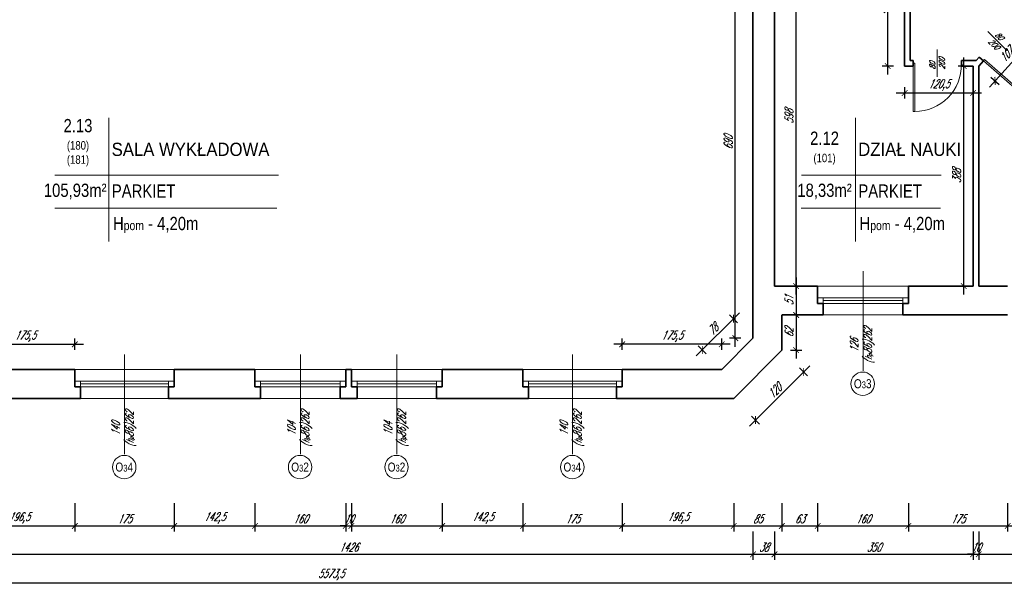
# Model space of a CAD drawing. Header units: millimetres. Extents: x 402 to 79005, y -7782 to 89952.
# Tile 91 of 256: x 24335 to 26071, y 20729 to 21731. Entities that reach past the tile are written whole.
import ezdxf

# ---------------------------------------------------------------- set-up
doc = ezdxf.new("R2010")
doc.units = ezdxf.units.MM
doc.header["$LTSCALE"] = 10
doc.layers.get('0').update_dxf_attribs({"lineweight": 0})
doc.layers.get('Defpoints').update_dxf_attribs({"color": 253})
for name, color, linetype, lineweight in [('01 parter - ściany', 253, 'Continuous', 35), ('03-01_okna', 253, 'Continuous', 15), ('03_drzwi', 253, 'Continuous', 15), ('04-1_widok', 253, 'Continuous', 5), ('05-01_wymiary', 253, 'Continuous', 5), ('05-03_opis', 253, 'Continuous', 5)]:
    doc.layers.add(name, color=color, linetype=linetype, lineweight=lineweight)
doc.styles.add('ariel', font='ARIAL.TTF', dxfattribs={"width": 0.8})
doc.styles.add('ariel_wym', font='simplex.shx', dxfattribs={"width": 0.65, "oblique": 25})
doc.dimstyles.new('ariel 50', dxfattribs={"dimtxt": 15, "dimasz": 10, "dimexe": 10, "dimexo": 0, "dimgap": 5, "dimtad": 1, "dimdec": 1, "dimrnd": 0.5, "dimtxsty": 'ariel_wym', "dimblk": 'ARCHTICK', "dimcen": 2.5, "dimdle": 15, "dimazin": 0, "dimtfac": 1, "dimtdec": 1, "dimtix": 1, "dimtmove": 0, "dimatfit": 3, "dimldrblk": 'DOT', "dimfxl": 0, "dimarcsym": 0})
doc.dimstyles.new('ariel 50 wnętrze', dxfattribs={"dimtxt": 15, "dimasz": 10, "dimexe": 10, "dimexo": 0, "dimgap": 5, "dimtad": 1, "dimdec": 1, "dimrnd": 0.5, "dimtxsty": 'ariel_wym', "dimblk": 'ARCHTICK', "dimcen": 2.5, "dimdle": 15, "dimazin": 0, "dimtfac": 1, "dimtdec": 1, "dimtix": 1, "dimtmove": 0, "dimatfit": 3, "dimldrblk": 'DOT', "dimfxl": 0, "dimarcsym": 0})

# ---------------------------------------------------------------- blocks, each defined once
blk = doc.blocks.new('_ArchTick')
at = {"color": 0, "linetype": 'ByBlock', "const_width": 0.15}
blk.add_lwpolyline([(-0.5, -0.5), (0.5, 0.5)], dxfattribs=at)
blk = doc.blocks.new('*D2574')
at = {"layer": '05-01_wymiary', "color": 0, "lineweight": -2}
for p, q in [((24236, 20878.6), (24236, 20828.6)), ((24432.5, 20878.6), (24432.5, 20828.6)), ((24221, 20838.6), (24447.5, 20838.6))]:
    blk.add_line(p, q, dxfattribs=at)
at = {"layer": 'Defpoints', "color": 0}
for p in [(24432.5, 21114.7), (24236, 21063.7), (24432.5, 20838.6)]:
    blk.add_point(p, dxfattribs=at)
at = {"layer": '05-01_wymiary', "color": 0, "lineweight": -2, "xscale": 10, "yscale": 10, "zscale": 10, "rotation": 180}
blk.add_blockref('_ArchTick', (24236, 20838.6), dxfattribs=at)
at = {"layer": '05-01_wymiary', "color": 0, "lineweight": -2, "xscale": 10, "yscale": 10, "zscale": 10}
blk.add_blockref('_ArchTick', (24432.5, 20838.6), dxfattribs=at)
at = {"layer": '05-01_wymiary', "color": 0, "insert": (24334.2, 20852.6), "char_height": 15, "attachment_point": 5, "style": 'ariel_wym'}
blk.add_mtext('196,5', dxfattribs=at)
blk = doc.blocks.new('_Dot')
at = {"color": 0, "linetype": 'ByBlock', "lineweight": -2}
blk.add_line((-0.5, 0), (-1, 0), dxfattribs=at)
at = {"color": 0, "linetype": 'ByBlock', "const_width": 0.5}
blk.add_lwpolyline([(-0.25, 0, 1), (0.25, 0, 1)], format="xyb", close=True, dxfattribs=at)
blk = doc.blocks.new('*D2575')
at = {"layer": '05-01_wymiary', "color": 0, "lineweight": -2}
for p, q in [((24432.5, 20878.6), (24432.5, 20828.6)), ((24607.5, 20878.6), (24607.5, 20828.6)), ((24417.5, 20838.6), (24622.5, 20838.6))]:
    blk.add_line(p, q, dxfattribs=at)
at = {"layer": 'Defpoints', "color": 0}
for p in [(24432.5, 21114.7), (24607.5, 21114.7), (24607.5, 20838.6)]:
    blk.add_point(p, dxfattribs=at)
at = {"layer": '05-01_wymiary', "color": 0, "lineweight": -2, "xscale": 10, "yscale": 10, "zscale": 10, "rotation": 180}
blk.add_blockref('_ArchTick', (24432.5, 20838.6), dxfattribs=at)
at = {"layer": '05-01_wymiary', "color": 0, "lineweight": -2, "xscale": 10, "yscale": 10, "zscale": 10}
blk.add_blockref('_ArchTick', (24607.5, 20838.6), dxfattribs=at)
at = {"layer": '05-01_wymiary', "color": 0, "insert": (24520, 20851.1), "char_height": 15, "attachment_point": 5, "style": 'ariel_wym'}
blk.add_mtext('175', dxfattribs=at)
blk = doc.blocks.new('*D2576')
at = {"layer": '05-01_wymiary', "color": 0, "lineweight": -2}
for p, q in [((24607.5, 20878.6), (24607.5, 20828.6)), ((24750, 20878.6), (24750, 20828.6)), ((24592.5, 20838.6), (24765, 20838.6))]:
    blk.add_line(p, q, dxfattribs=at)
at = {"layer": 'Defpoints', "color": 0}
for p in [(24607.5, 21114.7), (24750, 21114.7), (24750, 20838.6)]:
    blk.add_point(p, dxfattribs=at)
at = {"layer": '05-01_wymiary', "color": 0, "lineweight": -2, "xscale": 10, "yscale": 10, "zscale": 10, "rotation": 180}
blk.add_blockref('_ArchTick', (24607.5, 20838.6), dxfattribs=at)
at = {"layer": '05-01_wymiary', "color": 0, "lineweight": -2, "xscale": 10, "yscale": 10, "zscale": 10}
blk.add_blockref('_ArchTick', (24750, 20838.6), dxfattribs=at)
at = {"layer": '05-01_wymiary', "color": 0, "insert": (24678.7, 20852.6), "char_height": 15, "attachment_point": 5, "style": 'ariel_wym'}
blk.add_mtext('142,5', dxfattribs=at)
blk = doc.blocks.new('*D2577')
at = {"layer": '05-01_wymiary', "color": 0, "lineweight": -2}
for p, q in [((24750, 20878.6), (24750, 20828.6)), ((24910, 20878.6), (24910, 20828.6)), ((24735, 20838.6), (24925, 20838.6))]:
    blk.add_line(p, q, dxfattribs=at)
at = {"layer": 'Defpoints', "color": 0}
for p in [(24750, 21114.7), (24910, 21114.7), (24910, 20838.6)]:
    blk.add_point(p, dxfattribs=at)
at = {"layer": '05-01_wymiary', "color": 0, "lineweight": -2, "xscale": 10, "yscale": 10, "zscale": 10, "rotation": 180}
blk.add_blockref('_ArchTick', (24750, 20838.6), dxfattribs=at)
at = {"layer": '05-01_wymiary', "color": 0, "lineweight": -2, "xscale": 10, "yscale": 10, "zscale": 10}
blk.add_blockref('_ArchTick', (24910, 20838.6), dxfattribs=at)
at = {"layer": '05-01_wymiary', "color": 0, "insert": (24830, 20851.1), "char_height": 15, "attachment_point": 5, "style": 'ariel_wym'}
blk.add_mtext('160', dxfattribs=at)
blk = doc.blocks.new('*D2578')
at = {"layer": '05-01_wymiary', "color": 0, "lineweight": -2}
for p, q in [((24910, 20878.6), (24910, 20828.6)), ((24920, 20878.6), (24920, 20828.6)), ((24910, 20838.6), (24900, 20838.6)), ((24910, 20838.6), (24920, 20838.6)), ((24920, 20838.6), (24930, 20838.6))]:
    blk.add_line(p, q, dxfattribs=at)
at = {"layer": 'Defpoints', "color": 0}
for p in [(24910, 21114.7), (24920, 21114.7), (24920, 20838.6)]:
    blk.add_point(p, dxfattribs=at)
at = {"layer": '05-01_wymiary', "color": 0, "lineweight": -2, "xscale": 10, "yscale": 10, "zscale": 10}
blk.add_blockref('_ArchTick', (24910, 20838.6), dxfattribs=at)
at = {"layer": '05-01_wymiary', "color": 0, "lineweight": -2, "xscale": 10, "yscale": 10, "zscale": 10, "rotation": 180}
blk.add_blockref('_ArchTick', (24920, 20838.6), dxfattribs=at)
at = {"layer": '05-01_wymiary', "color": 0, "insert": (24915, 20851.1), "char_height": 15, "attachment_point": 5, "style": 'ariel_wym'}
blk.add_mtext('10', dxfattribs=at)
blk = doc.blocks.new('*D2579')
at = {"layer": '05-01_wymiary', "color": 0, "lineweight": -2}
for p, q in [((24920, 20878.6), (24920, 20828.6)), ((25080, 20878.6), (25080, 20828.6)), ((24905, 20838.6), (25095, 20838.6))]:
    blk.add_line(p, q, dxfattribs=at)
at = {"layer": 'Defpoints', "color": 0}
for p in [(24920, 21114.7), (25080, 21114.7), (25080, 20838.6)]:
    blk.add_point(p, dxfattribs=at)
at = {"layer": '05-01_wymiary', "color": 0, "lineweight": -2, "xscale": 10, "yscale": 10, "zscale": 10, "rotation": 180}
blk.add_blockref('_ArchTick', (24920, 20838.6), dxfattribs=at)
at = {"layer": '05-01_wymiary', "color": 0, "lineweight": -2, "xscale": 10, "yscale": 10, "zscale": 10}
blk.add_blockref('_ArchTick', (25080, 20838.6), dxfattribs=at)
at = {"layer": '05-01_wymiary', "color": 0, "insert": (25000, 20851.1), "char_height": 15, "attachment_point": 5, "style": 'ariel_wym'}
blk.add_mtext('160', dxfattribs=at)
blk = doc.blocks.new('*D2580')
at = {"layer": '05-01_wymiary', "color": 0, "lineweight": -2}
for p, q in [((25080, 20878.6), (25080, 20828.6)), ((25222.5, 20878.6), (25222.5, 20828.6)), ((25065, 20838.6), (25237.5, 20838.6))]:
    blk.add_line(p, q, dxfattribs=at)
at = {"layer": 'Defpoints', "color": 0}
for p in [(25080, 21114.7), (25222.5, 21114.7), (25222.5, 20838.6)]:
    blk.add_point(p, dxfattribs=at)
at = {"layer": '05-01_wymiary', "color": 0, "lineweight": -2, "xscale": 10, "yscale": 10, "zscale": 10, "rotation": 180}
blk.add_blockref('_ArchTick', (25080, 20838.6), dxfattribs=at)
at = {"layer": '05-01_wymiary', "color": 0, "lineweight": -2, "xscale": 10, "yscale": 10, "zscale": 10}
blk.add_blockref('_ArchTick', (25222.5, 20838.6), dxfattribs=at)
at = {"layer": '05-01_wymiary', "color": 0, "insert": (25151.2, 20852.6), "char_height": 15, "attachment_point": 5, "style": 'ariel_wym'}
blk.add_mtext('142,5', dxfattribs=at)
blk = doc.blocks.new('*D2581')
at = {"layer": '05-01_wymiary', "color": 0, "lineweight": -2}
for p, q in [((25222.5, 20878.6), (25222.5, 20828.6)), ((25397.5, 20878.6), (25397.5, 20828.6)), ((25207.5, 20838.6), (25412.5, 20838.6))]:
    blk.add_line(p, q, dxfattribs=at)
at = {"layer": 'Defpoints', "color": 0}
for p in [(25222.5, 21114.7), (25397.5, 21114.7), (25397.5, 20838.6)]:
    blk.add_point(p, dxfattribs=at)
at = {"layer": '05-01_wymiary', "color": 0, "lineweight": -2, "xscale": 10, "yscale": 10, "zscale": 10, "rotation": 180}
blk.add_blockref('_ArchTick', (25222.5, 20838.6), dxfattribs=at)
at = {"layer": '05-01_wymiary', "color": 0, "lineweight": -2, "xscale": 10, "yscale": 10, "zscale": 10}
blk.add_blockref('_ArchTick', (25397.5, 20838.6), dxfattribs=at)
at = {"layer": '05-01_wymiary', "color": 0, "insert": (25310, 20851.1), "char_height": 15, "attachment_point": 5, "style": 'ariel_wym'}
blk.add_mtext('175', dxfattribs=at)
blk = doc.blocks.new('*D2582')
at = {"layer": '05-01_wymiary', "color": 0, "lineweight": -2}
for p, q in [((25397.5, 20878.6), (25397.5, 20828.6)), ((25594, 20878.6), (25594, 20828.6)), ((25382.5, 20838.6), (25609, 20838.6))]:
    blk.add_line(p, q, dxfattribs=at)
at = {"layer": 'Defpoints', "color": 0}
for p in [(25397.5, 21114.7), (25594, 21063.7), (25594, 20838.6)]:
    blk.add_point(p, dxfattribs=at)
at = {"layer": '05-01_wymiary', "color": 0, "lineweight": -2, "xscale": 10, "yscale": 10, "zscale": 10, "rotation": 180}
blk.add_blockref('_ArchTick', (25397.5, 20838.6), dxfattribs=at)
at = {"layer": '05-01_wymiary', "color": 0, "lineweight": -2, "xscale": 10, "yscale": 10, "zscale": 10}
blk.add_blockref('_ArchTick', (25594, 20838.6), dxfattribs=at)
at = {"layer": '05-01_wymiary', "color": 0, "insert": (25495.7, 20852.6), "char_height": 15, "attachment_point": 5, "style": 'ariel_wym'}
blk.add_mtext('196,5', dxfattribs=at)
blk = doc.blocks.new('*D2583')
at = {"layer": '05-01_wymiary', "color": 0, "lineweight": -2}
for p, q in [((25594, 20878.6), (25594, 20828.6)), ((25679, 20878.6), (25679, 20828.6)), ((25579, 20838.6), (25694, 20838.6))]:
    blk.add_line(p, q, dxfattribs=at)
at = {"layer": 'Defpoints', "color": 0}
for p in [(25679, 21148.7), (25594, 21063.7), (25679, 20838.6)]:
    blk.add_point(p, dxfattribs=at)
at = {"layer": '05-01_wymiary', "color": 0, "lineweight": -2, "xscale": 10, "yscale": 10, "zscale": 10, "rotation": 180}
blk.add_blockref('_ArchTick', (25594, 20838.6), dxfattribs=at)
at = {"layer": '05-01_wymiary', "color": 0, "lineweight": -2, "xscale": 10, "yscale": 10, "zscale": 10}
blk.add_blockref('_ArchTick', (25679, 20838.6), dxfattribs=at)
at = {"layer": '05-01_wymiary', "color": 0, "insert": (25636.5, 20851.1), "char_height": 15, "attachment_point": 5, "style": 'ariel_wym'}
blk.add_mtext('85', dxfattribs=at)
blk = doc.blocks.new('*D2584')
at = {"layer": '05-01_wymiary', "color": 0, "lineweight": -2}
for p, q in [((25679, 20878.6), (25679, 20828.6)), ((25742, 20878.6), (25742, 20828.6)), ((25664, 20838.6), (25757, 20838.6))]:
    blk.add_line(p, q, dxfattribs=at)
at = {"layer": 'Defpoints', "color": 0}
for p in [(25742, 21261.7), (25679, 21148.7), (25742, 20838.6)]:
    blk.add_point(p, dxfattribs=at)
at = {"layer": '05-01_wymiary', "color": 0, "lineweight": -2, "xscale": 10, "yscale": 10, "zscale": 10, "rotation": 180}
blk.add_blockref('_ArchTick', (25679, 20838.6), dxfattribs=at)
at = {"layer": '05-01_wymiary', "color": 0, "lineweight": -2, "xscale": 10, "yscale": 10, "zscale": 10}
blk.add_blockref('_ArchTick', (25742, 20838.6), dxfattribs=at)
at = {"layer": '05-01_wymiary', "color": 0, "insert": (25710.5, 20851.1), "char_height": 15, "attachment_point": 5, "style": 'ariel_wym'}
blk.add_mtext('63', dxfattribs=at)
blk = doc.blocks.new('*D2585')
at = {"layer": '05-01_wymiary', "color": 0, "lineweight": -2}
for p, q in [((25742, 20878.6), (25742, 20828.6)), ((25902, 20878.6), (25902, 20828.6)), ((25727, 20838.6), (25917, 20838.6))]:
    blk.add_line(p, q, dxfattribs=at)
at = {"layer": 'Defpoints', "color": 0}
for p in [(25742, 21261.7), (25902, 21261.7), (25902, 20838.6)]:
    blk.add_point(p, dxfattribs=at)
at = {"layer": '05-01_wymiary', "color": 0, "lineweight": -2, "xscale": 10, "yscale": 10, "zscale": 10, "rotation": 180}
blk.add_blockref('_ArchTick', (25742, 20838.6), dxfattribs=at)
at = {"layer": '05-01_wymiary', "color": 0, "lineweight": -2, "xscale": 10, "yscale": 10, "zscale": 10}
blk.add_blockref('_ArchTick', (25902, 20838.6), dxfattribs=at)
at = {"layer": '05-01_wymiary', "color": 0, "insert": (25822, 20851.1), "char_height": 15, "attachment_point": 5, "style": 'ariel_wym'}
blk.add_mtext('160', dxfattribs=at)
blk = doc.blocks.new('*D2586')
at = {"layer": '05-01_wymiary', "color": 0, "lineweight": -2}
for p, q in [((25902, 20878.6), (25902, 20828.6)), ((26077, 20878.6), (26077, 20828.6)), ((25887, 20838.6), (26092, 20838.6))]:
    blk.add_line(p, q, dxfattribs=at)
at = {"layer": 'Defpoints', "color": 0}
for p in [(25902, 21261.7), (26077, 21261.7), (26077, 20838.6)]:
    blk.add_point(p, dxfattribs=at)
at = {"layer": '05-01_wymiary', "color": 0, "lineweight": -2, "xscale": 10, "yscale": 10, "zscale": 10, "rotation": 180}
blk.add_blockref('_ArchTick', (25902, 20838.6), dxfattribs=at)
at = {"layer": '05-01_wymiary', "color": 0, "lineweight": -2, "xscale": 10, "yscale": 10, "zscale": 10}
blk.add_blockref('_ArchTick', (26077, 20838.6), dxfattribs=at)
at = {"layer": '05-01_wymiary', "color": 0, "insert": (25989.5, 20851.1), "char_height": 15, "attachment_point": 5, "style": 'ariel_wym'}
blk.add_mtext('175', dxfattribs=at)
blk = doc.blocks.new('*D2587')
at = {"layer": '05-01_wymiary', "color": 0, "lineweight": -2}
for p, q in [((26077, 20878.6), (26077, 20828.6)), ((26237, 20878.6), (26237, 20828.6)), ((26062, 20838.6), (26252, 20838.6))]:
    blk.add_line(p, q, dxfattribs=at)
at = {"layer": 'Defpoints', "color": 0}
for p in [(26077, 21261.7), (26237, 21261.7), (26237, 20838.6)]:
    blk.add_point(p, dxfattribs=at)
at = {"layer": '05-01_wymiary', "color": 0, "lineweight": -2, "xscale": 10, "yscale": 10, "zscale": 10, "rotation": 180}
blk.add_blockref('_ArchTick', (26077, 20838.6), dxfattribs=at)
at = {"layer": '05-01_wymiary', "color": 0, "lineweight": -2, "xscale": 10, "yscale": 10, "zscale": 10}
blk.add_blockref('_ArchTick', (26237, 20838.6), dxfattribs=at)
at = {"layer": '05-01_wymiary', "color": 0, "insert": (26157, 20851.1), "char_height": 15, "attachment_point": 5, "style": 'ariel_wym'}
blk.add_mtext('160', dxfattribs=at)
blk = doc.blocks.new('*D2066')
at = {"layer": '05-01_wymiary', "color": 0, "lineweight": -2}
for p, q in [((24202, 20828.6), (24202, 20778.6)), ((25628, 20828.6), (25628, 20778.6)), ((24187, 20788.6), (25643, 20788.6))]:
    blk.add_line(p, q, dxfattribs=at)
at = {"layer": 'Defpoints', "color": 0}
for p in [(24202, 21169.8), (25628, 21169.8), (25628, 20788.6)]:
    blk.add_point(p, dxfattribs=at)
at = {"layer": '05-01_wymiary', "color": 0, "lineweight": -2, "xscale": 10, "yscale": 10, "zscale": 10, "rotation": 180}
blk.add_blockref('_ArchTick', (24202, 20788.6), dxfattribs=at)
at = {"layer": '05-01_wymiary', "color": 0, "lineweight": -2, "xscale": 10, "yscale": 10, "zscale": 10}
blk.add_blockref('_ArchTick', (25628, 20788.6), dxfattribs=at)
at = {"layer": '05-01_wymiary', "color": 0, "insert": (24915, 20801.1), "char_height": 15, "attachment_point": 5, "style": 'ariel_wym'}
blk.add_mtext('1426', dxfattribs=at)
blk = doc.blocks.new('*D2067')
at = {"layer": '05-01_wymiary', "color": 0, "lineweight": -2}
for p, q in [((25628, 20828.6), (25628, 20778.6)), ((25666, 20828.6), (25666, 20778.6)), ((25613, 20788.6), (25681, 20788.6))]:
    blk.add_line(p, q, dxfattribs=at)
at = {"layer": 'Defpoints', "color": 0}
for p in [(25666, 21261.7), (25628, 21169.8), (25666, 20788.6)]:
    blk.add_point(p, dxfattribs=at)
at = {"layer": '05-01_wymiary', "color": 0, "lineweight": -2, "xscale": 10, "yscale": 10, "zscale": 10, "rotation": 180}
blk.add_blockref('_ArchTick', (25628, 20788.6), dxfattribs=at)
at = {"layer": '05-01_wymiary', "color": 0, "lineweight": -2, "xscale": 10, "yscale": 10, "zscale": 10}
blk.add_blockref('_ArchTick', (25666, 20788.6), dxfattribs=at)
at = {"layer": '05-01_wymiary', "color": 0, "insert": (25647, 20801.1), "char_height": 15, "attachment_point": 5, "style": 'ariel_wym'}
blk.add_mtext('38', dxfattribs=at)
blk = doc.blocks.new('*D2068')
at = {"layer": '05-01_wymiary', "color": 0, "lineweight": -2}
for p, q in [((25666, 20828.6), (25666, 20778.6)), ((26016, 20828.6), (26016, 20778.6)), ((25651, 20788.6), (26031, 20788.6))]:
    blk.add_line(p, q, dxfattribs=at)
at = {"layer": 'Defpoints', "color": 0}
for p in [(25666, 21261.7), (26016, 21261.7), (26016, 20788.6)]:
    blk.add_point(p, dxfattribs=at)
at = {"layer": '05-01_wymiary', "color": 0, "lineweight": -2, "xscale": 10, "yscale": 10, "zscale": 10, "rotation": 180}
blk.add_blockref('_ArchTick', (25666, 20788.6), dxfattribs=at)
at = {"layer": '05-01_wymiary', "color": 0, "lineweight": -2, "xscale": 10, "yscale": 10, "zscale": 10}
blk.add_blockref('_ArchTick', (26016, 20788.6), dxfattribs=at)
at = {"layer": '05-01_wymiary', "color": 0, "insert": (25841, 20801.1), "char_height": 15, "attachment_point": 5, "style": 'ariel_wym'}
blk.add_mtext('350', dxfattribs=at)
blk = doc.blocks.new('*D2069')
at = {"layer": '05-01_wymiary', "color": 0, "lineweight": -2}
for p, q in [((26016, 20828.6), (26016, 20778.6)), ((26026, 20828.6), (26026, 20778.6)), ((26016, 20788.6), (26006, 20788.6)), ((26016, 20788.6), (26026, 20788.6)), ((26026, 20788.6), (26036, 20788.6))]:
    blk.add_line(p, q, dxfattribs=at)
at = {"layer": 'Defpoints', "color": 0}
for p in [(26016, 21261.7), (26026, 21261.7), (26026, 20788.6)]:
    blk.add_point(p, dxfattribs=at)
at = {"layer": '05-01_wymiary', "color": 0, "lineweight": -2, "xscale": 10, "yscale": 10, "zscale": 10}
blk.add_blockref('_ArchTick', (26016, 20788.6), dxfattribs=at)
at = {"layer": '05-01_wymiary', "color": 0, "lineweight": -2, "xscale": 10, "yscale": 10, "zscale": 10, "rotation": 180}
blk.add_blockref('_ArchTick', (26026, 20788.6), dxfattribs=at)
at = {"layer": '05-01_wymiary', "color": 0, "insert": (26021, 20801.1), "char_height": 15, "attachment_point": 5, "style": 'ariel_wym'}
blk.add_mtext('10', dxfattribs=at)
blk = doc.blocks.new('*D2070')
at = {"layer": '05-01_wymiary', "color": 0, "lineweight": -2}
for p, q in [((26026, 20828.6), (26026, 20778.6)), ((26308, 20828.6), (26308, 20778.6)), ((26011, 20788.6), (26323, 20788.6))]:
    blk.add_line(p, q, dxfattribs=at)
at = {"layer": 'Defpoints', "color": 0}
for p in [(26026, 21261.7), (26308, 21261.7), (26308, 20788.6)]:
    blk.add_point(p, dxfattribs=at)
at = {"layer": '05-01_wymiary', "color": 0, "lineweight": -2, "xscale": 10, "yscale": 10, "zscale": 10, "rotation": 180}
blk.add_blockref('_ArchTick', (26026, 20788.6), dxfattribs=at)
at = {"layer": '05-01_wymiary', "color": 0, "lineweight": -2, "xscale": 10, "yscale": 10, "zscale": 10}
blk.add_blockref('_ArchTick', (26308, 20788.6), dxfattribs=at)
at = {"layer": '05-01_wymiary', "color": 0, "insert": (26167, 20801.1), "char_height": 15, "attachment_point": 5, "style": 'ariel_wym'}
blk.add_mtext('282', dxfattribs=at)
blk = doc.blocks.new('*D2077')
at = {"layer": '05-01_wymiary', "color": 0, "lineweight": -2}
for p, q in [((22097.5, 20778.6), (22097.5, 20728.6)), ((27671, 20778.6), (27671, 20728.6)), ((22082.5, 20738.6), (27686, 20738.6))]:
    blk.add_line(p, q, dxfattribs=at)
at = {"layer": 'Defpoints', "color": 0}
for p in [(22097.5, 21282.8), (27671, 21282.8), (27671, 20738.6)]:
    blk.add_point(p, dxfattribs=at)
at = {"layer": '05-01_wymiary', "color": 0, "lineweight": -2, "xscale": 10, "yscale": 10, "zscale": 10, "rotation": 180}
blk.add_blockref('_ArchTick', (22097.5, 20738.6), dxfattribs=at)
at = {"layer": '05-01_wymiary', "color": 0, "lineweight": -2, "xscale": 10, "yscale": 10, "zscale": 10}
blk.add_blockref('_ArchTick', (27671, 20738.6), dxfattribs=at)
at = {"layer": '05-01_wymiary', "color": 0, "insert": (24884.2, 20752.6), "char_height": 15, "attachment_point": 5, "style": 'ariel_wym'}
blk.add_mtext('5573,5', dxfattribs=at)
blk = doc.blocks.new('*D2500')
at = {"layer": '05-01_wymiary', "color": 0, "lineweight": -2}
for p, q in [((25999.5, 21246.7), (25999.5, 21664.7)), ((26009.5, 21649.7), (25989.5, 21649.7)), ((26009.5, 21261.7), (25989.5, 21261.7))]:
    blk.add_line(p, q, dxfattribs=at)
at = {"layer": 'Defpoints', "color": 0}
for p in [(25999.5, 21649.7), (26016, 21649.7), (26016, 21261.7)]:
    blk.add_point(p, dxfattribs=at)
at = {"layer": '05-01_wymiary', "color": 0, "lineweight": -2, "xscale": 10, "yscale": 10, "zscale": 10}
for p, rotation in [((25999.5, 21649.7), 90), ((25999.5, 21261.7), 270)]:
    blk.add_blockref('_ArchTick', p, dxfattribs=dict(at, rotation=rotation))
at = {"layer": '05-01_wymiary', "color": 0, "insert": (25987, 21455.7), "char_height": 15, "attachment_point": 5, "rotation": 90, "style": 'ariel_wym'}
blk.add_mtext('388', dxfattribs=at)
blk = doc.blocks.new('*D2501')
at = {"layer": '05-01_wymiary', "color": 0, "lineweight": -2}
for p, q in [((25880.4, 21602.2), (26031, 21602.2)), ((25895.4, 21612.2), (25895.4, 21592.2)), ((26016, 21612.2), (26016, 21592.2))]:
    blk.add_line(p, q, dxfattribs=at)
at = {"layer": 'Defpoints', "color": 0}
for p in [(25895.4, 21649.7), (26016, 21649.7), (26016, 21602.2)]:
    blk.add_point(p, dxfattribs=at)
at = {"layer": '05-01_wymiary', "color": 0, "lineweight": -2, "xscale": 10, "yscale": 10, "zscale": 10, "rotation": 180}
blk.add_blockref('_ArchTick', (25895.4, 21602.2), dxfattribs=at)
at = {"layer": '05-01_wymiary', "color": 0, "lineweight": -2, "xscale": 10, "yscale": 10, "zscale": 10}
blk.add_blockref('_ArchTick', (26016, 21602.2), dxfattribs=at)
at = {"layer": '05-01_wymiary', "color": 0, "insert": (25955.7, 21616.1), "char_height": 15, "attachment_point": 5, "style": 'ariel_wym'}
blk.add_mtext('120,5', dxfattribs=at)
blk = doc.blocks.new('*D2502')
at = {"layer": '05-01_wymiary', "color": 0, "lineweight": -2}
for p, q in [((25865.5, 21634.7), (25865.5, 21874.7)), ((25875.5, 21859.7), (25855.5, 21859.7)), ((25875.5, 21649.7), (25855.5, 21649.7))]:
    blk.add_line(p, q, dxfattribs=at)
at = {"layer": 'Defpoints', "color": 0}
for p in [(25865.5, 21859.7), (25895.4, 21859.7), (25895.4, 21649.7)]:
    blk.add_point(p, dxfattribs=at)
at = {"layer": '05-01_wymiary', "color": 0, "lineweight": -2, "xscale": 10, "yscale": 10, "zscale": 10}
for p, rotation in [((25865.5, 21859.7), 90), ((25865.5, 21649.7), 270)]:
    blk.add_blockref('_ArchTick', p, dxfattribs=dict(at, rotation=rotation))
at = {"layer": '05-01_wymiary', "color": 0, "insert": (25853, 21754.7), "char_height": 15, "attachment_point": 5, "rotation": 90, "style": 'ariel_wym'}
blk.add_mtext('210', dxfattribs=at)
blk = doc.blocks.new('*D2503')
at = {"layer": '05-01_wymiary', "color": 0, "lineweight": -2}
for p, q in [((26044.8, 21612.5), (26136.9, 21714.4)), ((26119.4, 21710), (26134.2, 21696.6)), ((26047.4, 21630.3), (26062.2, 21616.9))]:
    blk.add_line(p, q, dxfattribs=at)
at = {"layer": 'Defpoints', "color": 0}
for p in [(26098, 21729.4), (26126.8, 21703.3), (26026, 21649.7)]:
    blk.add_point(p, dxfattribs=at)
at = {"layer": '05-01_wymiary', "color": 0, "lineweight": -2, "xscale": 10, "yscale": 10, "zscale": 10}
for p, rotation in [((26126.8, 21703.3), 47.89223352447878), ((26054.8, 21623.6), 227.8922335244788)]:
    blk.add_blockref('_ArchTick', p, dxfattribs=dict(at, rotation=rotation))
at = {"layer": '05-01_wymiary', "color": 0, "insert": (26080.5, 21672.8), "char_height": 15, "attachment_point": 5, "rotation": 47.8922, "style": 'ariel_wym'}
blk.add_mtext('107,5', dxfattribs=at)
blk = doc.blocks.new('*D2510')
at = {"layer": '05-01_wymiary', "color": 0, "lineweight": -2}
for p, q in [((25704, 21246.7), (25704, 21874.7)), ((25694, 21859.7), (25714, 21859.7)), ((25694, 21261.7), (25714, 21261.7))]:
    blk.add_line(p, q, dxfattribs=at)
at = {"layer": 'Defpoints', "color": 0}
for p in [(25666, 21859.7), (25704, 21859.7), (25666, 21261.7)]:
    blk.add_point(p, dxfattribs=at)
at = {"layer": '05-01_wymiary', "color": 0, "lineweight": -2, "xscale": 10, "yscale": 10, "zscale": 10}
for p, rotation in [((25704, 21859.7), 90), ((25704, 21261.7), 270)]:
    blk.add_blockref('_ArchTick', p, dxfattribs=dict(at, rotation=rotation))
at = {"layer": '05-01_wymiary', "color": 0, "insert": (25691.5, 21560.7), "char_height": 15, "attachment_point": 5, "rotation": 90, "style": 'ariel_wym'}
blk.add_mtext('598', dxfattribs=at)
blk = doc.blocks.new('*D2511')
at = {"layer": '05-01_wymiary', "color": 0, "lineweight": -2}
for p, q in [((25596.8, 21154.8), (25596.8, 21874.7)), ((25606.8, 21859.7), (25586.8, 21859.7)), ((25606.8, 21169.8), (25586.8, 21169.8))]:
    blk.add_line(p, q, dxfattribs=at)
at = {"layer": 'Defpoints', "color": 0}
for p in [(25596.8, 21859.7), (25628, 21859.7), (25628, 21169.8)]:
    blk.add_point(p, dxfattribs=at)
at = {"layer": '05-01_wymiary', "color": 0, "lineweight": -2, "xscale": 10, "yscale": 10, "zscale": 10}
for p, rotation in [((25596.8, 21859.7), 90), ((25596.8, 21169.8), 270)]:
    blk.add_blockref('_ArchTick', p, dxfattribs=dict(at, rotation=rotation))
at = {"layer": '05-01_wymiary', "color": 0, "insert": (25584.3, 21514.8), "char_height": 15, "attachment_point": 5, "rotation": 90, "style": 'ariel_wym'}
blk.add_mtext('690', dxfattribs=at)
blk = doc.blocks.new('*D2512')
at = {"layer": '05-01_wymiary', "color": 0, "lineweight": -2}
for p, q in [((25528, 21138.4), (25604.3, 21214.7)), ((25600.8, 21197), (25586.6, 21211.2)), ((25545.6, 21141.9), (25531.5, 21156.1))]:
    blk.add_line(p, q, dxfattribs=at)
at = {"layer": 'Defpoints', "color": 0}
for p in [(25593.7, 21204.1), (25628, 21169.8), (25572.9, 21114.7)]:
    blk.add_point(p, dxfattribs=at)
at = {"layer": '05-01_wymiary', "color": 0, "lineweight": -2, "xscale": 10, "yscale": 10, "zscale": 10}
for p, rotation in [((25593.7, 21204.1), 45.00000000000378), ((25538.6, 21149), 225.0000000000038)]:
    blk.add_blockref('_ArchTick', p, dxfattribs=dict(at, rotation=rotation))
at = {"layer": '05-01_wymiary', "color": 0, "insert": (25557.3, 21185.4), "char_height": 15, "attachment_point": 5, "rotation": 45, "style": 'ariel_wym'}
blk.add_mtext('78', dxfattribs=at)
blk = doc.blocks.new('*D2513')
at = {"layer": '05-01_wymiary', "color": 0, "lineweight": -2}
for p, q in [((25397.5, 21149), (25397.5, 21169)), ((25572.9, 21149), (25572.9, 21169)), ((25587.9, 21159), (25382.5, 21159))]:
    blk.add_line(p, q, dxfattribs=at)
at = {"layer": 'Defpoints', "color": 0}
for p in [(25397.5, 21159), (25397.5, 21114.7), (25572.9, 21114.7)]:
    blk.add_point(p, dxfattribs=at)
at = {"layer": '05-01_wymiary', "color": 0, "lineweight": -2, "xscale": 10, "yscale": 10, "zscale": 10, "rotation": 180}
blk.add_blockref('_ArchTick', (25397.5, 21159), dxfattribs=at)
at = {"layer": '05-01_wymiary', "color": 0, "lineweight": -2, "xscale": 10, "yscale": 10, "zscale": 10}
blk.add_blockref('_ArchTick', (25572.9, 21159), dxfattribs=at)
at = {"layer": '05-01_wymiary', "color": 0, "insert": (25485.2, 21172.9), "char_height": 15, "attachment_point": 5, "style": 'ariel_wym'}
blk.add_mtext('175,5', dxfattribs=at)
blk = doc.blocks.new('*D2515')
at = {"layer": '05-01_wymiary', "color": 0, "lineweight": -2}
for p, q in [((24257.1, 21149), (24257.1, 21169)), ((24432.5, 21149), (24432.5, 21169)), ((24242.1, 21159), (24447.5, 21159))]:
    blk.add_line(p, q, dxfattribs=at)
at = {"layer": 'Defpoints', "color": 0}
for p in [(24432.5, 21159), (24257.1, 21114.7), (24432.5, 21114.7)]:
    blk.add_point(p, dxfattribs=at)
at = {"layer": '05-01_wymiary', "color": 0, "lineweight": -2, "xscale": 10, "yscale": 10, "zscale": 10, "rotation": 180}
blk.add_blockref('_ArchTick', (24257.1, 21159), dxfattribs=at)
at = {"layer": '05-01_wymiary', "color": 0, "lineweight": -2, "xscale": 10, "yscale": 10, "zscale": 10}
blk.add_blockref('_ArchTick', (24432.5, 21159), dxfattribs=at)
at = {"layer": '05-01_wymiary', "color": 0, "insert": (24344.8, 21172.9), "char_height": 15, "attachment_point": 5, "style": 'ariel_wym'}
blk.add_mtext('175,5', dxfattribs=at)
blk = doc.blocks.new('*D2517')
at = {"layer": '05-01_wymiary', "color": 0, "lineweight": -2}
for p, q in [((25728, 21120.9), (25621.8, 21014.7)), ((25710.3, 21117.4), (25724.4, 21103.2)), ((25625.3, 21032.4), (25639.4, 21018.2))]:
    blk.add_line(p, q, dxfattribs=at)
at = {"layer": 'Defpoints', "color": 0}
for p in [(25679, 21148.7), (25594, 21063.7), (25632.4, 21025.3)]:
    blk.add_point(p, dxfattribs=at)
at = {"layer": '05-01_wymiary', "color": 0, "lineweight": -2, "xscale": 10, "yscale": 10, "zscale": 10}
for p, rotation in [((25717.4, 21110.3), 45), ((25632.4, 21025.3), 225)]:
    blk.add_blockref('_ArchTick', p, dxfattribs=dict(at, rotation=rotation))
at = {"layer": '05-01_wymiary', "color": 0, "insert": (25666, 21076.7), "char_height": 15, "attachment_point": 5, "rotation": 45, "style": 'ariel_wym'}
blk.add_mtext('120', dxfattribs=at)
blk = doc.blocks.new('*D2518')
at = {"layer": '05-01_wymiary', "color": 0, "lineweight": -2}
for p, q in [((25704, 21276.7), (25704, 21195.7)), ((25694, 21261.7), (25714, 21261.7)), ((25694, 21210.7), (25714, 21210.7))]:
    blk.add_line(p, q, dxfattribs=at)
at = {"layer": 'Defpoints', "color": 0}
for p in [(25666, 21261.7), (25679, 21210.7), (25704, 21210.7)]:
    blk.add_point(p, dxfattribs=at)
at = {"layer": '05-01_wymiary', "color": 0, "lineweight": -2, "xscale": 10, "yscale": 10, "zscale": 10}
for p, rotation in [((25704, 21261.7), 90), ((25704, 21210.7), 270)]:
    blk.add_blockref('_ArchTick', p, dxfattribs=dict(at, rotation=rotation))
at = {"layer": '05-01_wymiary', "color": 0, "insert": (25691.5, 21236.2), "char_height": 15, "attachment_point": 5, "rotation": 90, "style": 'ariel_wym'}
blk.add_mtext('51', dxfattribs=at)
blk = doc.blocks.new('*D2519')
at = {"layer": '05-01_wymiary', "color": 0, "lineweight": -2}
for p, q in [((25704, 21225.7), (25704, 21133.7)), ((25694, 21210.7), (25714, 21210.7)), ((25694, 21148.7), (25714, 21148.7))]:
    blk.add_line(p, q, dxfattribs=at)
at = {"layer": 'Defpoints', "color": 0}
for p in [(25679, 21210.7), (25679, 21148.7), (25704, 21148.7)]:
    blk.add_point(p, dxfattribs=at)
at = {"layer": '05-01_wymiary', "color": 0, "lineweight": -2, "xscale": 10, "yscale": 10, "zscale": 10}
for p, rotation in [((25704, 21210.7), 90), ((25704, 21148.7), 270)]:
    blk.add_blockref('_ArchTick', p, dxfattribs=dict(at, rotation=rotation))
at = {"layer": '05-01_wymiary', "color": 0, "insert": (25691.5, 21179.7), "char_height": 15, "attachment_point": 5, "rotation": 90, "style": 'ariel_wym'}
blk.add_mtext('62', dxfattribs=at)

msp = doc.modelspace()

# ---------------------------------------------------------------- linework, layer by layer
at = {"layer": '01 parter - ściany'}
for p, q in [((25628, 21169.81), (25628, 21859.69)), ((25665.99, 21261.69), (25665.99, 21859.69)), ((25895.37, 21649.69), (25895.37, 21859.69)), ((25905.37, 21659.69), (25905.37, 21859.69)), ((26021.56, 21659.69), (26026.83, 21665.53)), ((26034.25, 21658.82), (26026.83, 21665.53)), ((25895.37, 21649.69), (25910.37, 21649.69)), ((25905.37, 21659.69), (25910.37, 21659.69)), ((25910.37, 21659.69), (25910.37, 21649.69)), ((25995.37, 21659.69), (26021.56, 21659.69)), ((25995.37, 21659.69), (25995.37, 21649.69)), ((25995.37, 21649.69), (26016, 21649.69)), ((26016, 21261.69), (26016, 21649.69)), ((26026, 21649.69), (26034.25, 21658.82)), ((26026, 21261.69), (26026, 21649.69)), ((25741.99, 21261.69), (25665.99, 21261.69)), ((25741.99, 21261.69), (25741.99, 21231.19)), ((25901.99, 21261.69), (26016, 21261.69)), ((25901.99, 21261.69), (25901.99, 21231.19)), ((26026, 21261.69), (26076.99, 21261.69)), ((25741.99, 21231.19), (25751.99, 21231.19)), ((25751.99, 21231.19), (25751.99, 21210.69)), ((25901.99, 21231.19), (25891.99, 21231.19)), ((25891.99, 21231.19), (25891.99, 21210.69)), ((25679, 21148.69), (25679, 21210.69)), ((25741.99, 21210.69), (25679.62, 21210.69)), ((25751.99, 21210.69), (25741.99, 21210.69)), ((25891.99, 21210.69), (25901.99, 21210.69)), ((25901.99, 21210.69), (26076.99, 21210.69)), ((25572.87, 21114.69), (25628, 21169.81)), ((25594, 21063.69), (25679, 21148.69)), ((24432.5, 21114.69), (24257.12, 21114.69)), ((24432.5, 21084.19), (24432.5, 21114.69)), ((24607.5, 21084.19), (24607.5, 21114.69)), ((24607.5, 21114.69), (24750, 21114.69)), ((24750, 21114.69), (24750, 21084.19)), ((24910, 21114.69), (24910, 21084.19)), ((24910, 21114.69), (24920, 21114.69)), ((24920, 21114.69), (24920, 21084.19)), ((25080, 21114.69), (25080, 21084.19)), ((25080, 21114.69), (25222.5, 21114.69)), ((25222.5, 21084.19), (25222.5, 21114.69)), ((25572.87, 21114.69), (25397.5, 21114.69)), ((25397.5, 21084.19), (25397.5, 21114.69)), ((24442.5, 21084.19), (24432.5, 21084.19)), ((24442.5, 21063.69), (24442.5, 21084.19)), ((24597.5, 21063.69), (24597.5, 21084.19)), ((24597.5, 21084.19), (24607.5, 21084.19)), ((24750, 21084.19), (24760, 21084.19)), ((24760, 21084.19), (24760, 21063.69)), ((24910, 21084.19), (24900, 21084.19)), ((24900, 21084.19), (24900, 21063.69)), ((24920, 21084.19), (24930, 21084.19)), ((24930, 21084.19), (24930, 21063.69)), ((25080, 21084.19), (25070, 21084.19)), ((25070, 21084.19), (25070, 21063.69)), ((25232.5, 21084.19), (25222.5, 21084.19)), ((25232.5, 21063.69), (25232.5, 21084.19)), ((25387.5, 21063.69), (25387.5, 21084.19)), ((25387.5, 21084.19), (25397.5, 21084.19)), ((24442.5, 21063.69), (24236, 21063.69)), ((24597.5, 21063.69), (24760, 21063.69)), ((24900, 21063.69), (24930, 21063.69)), ((25070, 21063.69), (25232.5, 21063.69)), ((25594, 21063.69), (25387.5, 21063.69))]:
    msp.add_line(p, q, dxfattribs=at)
at = {"layer": '03-01_okna', "linetype": 'Continuous', "lineweight": 0}
for p, q in [((25741.99, 21241.19), (25901.99, 21241.19)), ((25741.99, 21231.19), (25901.99, 21231.19)), ((25751.99, 21241.19), (25751.99, 21231.19)), ((25751.99, 21236.19), (25891.99, 21236.19)), ((25891.99, 21241.19), (25891.99, 21231.19)), ((25741.99, 21210.69), (25901.99, 21210.69)), ((24432.5, 21094.19), (24607.5, 21094.19)), ((24442.5, 21084.19), (24442.5, 21094.19)), ((24597.5, 21084.19), (24597.5, 21094.19)), ((24910, 21094.19), (24750, 21094.19)), ((24760, 21094.19), (24760, 21084.19)), ((24900, 21094.19), (24900, 21084.19)), ((25080, 21094.19), (24920, 21094.19)), ((24930, 21094.19), (24930, 21084.19)), ((25070, 21094.19), (25070, 21084.19)), ((25397.5, 21094.19), (25222.5, 21094.19)), ((25232.5, 21084.19), (25232.5, 21094.19)), ((25387.5, 21084.19), (25387.5, 21094.19)), ((24432.5, 21084.19), (24442.5, 21084.19)), ((24442.5, 21089.19), (24597.5, 21089.19)), ((24442.5, 21084.19), (24597.5, 21084.19)), ((24910, 21084.19), (24750, 21084.19)), ((24900, 21089.19), (24760, 21089.19)), ((25080, 21084.19), (24920, 21084.19)), ((25070, 21089.19), (24930, 21089.19)), ((25387.5, 21089.19), (25232.5, 21089.19)), ((25387.5, 21084.19), (25232.5, 21084.19)), ((25397.5, 21084.19), (25387.5, 21084.19)), ((24442.5, 21063.69), (24597.5, 21063.69)), ((24900, 21063.69), (24760, 21063.69)), ((25070, 21063.69), (24930, 21063.69)), ((25232.5, 21063.69), (25387.5, 21063.69))]:
    msp.add_line(p, q, dxfattribs=at)
at = {"layer": '03_drzwi'}
for p, q in [((26041.9, 21710.84), (26076.18, 21676.56)), ((25952.87, 21630.45), (25952.87, 21678.93)), ((25910.37, 21654.69), (25910.37, 21569.69)), ((25913.37, 21654.69), (25910.37, 21654.69)), ((25913.37, 21654.69), (25913.33, 21569.69)), ((26034.25, 21658.82), (26036.22, 21661.08)), ((26034.25, 21658.82), (26098.38, 21603.04)), ((26036.22, 21661.08), (26100.33, 21605.27)), ((25913.37, 21569.69), (25910.37, 21569.69))]:
    msp.add_line(p, q, dxfattribs=at)
msp.add_arc((25913.7, 21651.38), 81.69, 269.77145, 1.18609, dxfattribs=at)
at = {"layer": '04-1_widok'}
for p, q in [((25901.99, 21261.69), (25741.99, 21261.69)), ((24432.5, 21114.69), (24607.5, 21114.69)), ((24750, 21114.69), (24910, 21114.69)), ((24920, 21114.69), (25080, 21114.69)), ((25222.5, 21114.69), (25397.5, 21114.69))]:
    msp.add_line(p, q, dxfattribs=at)
at = {"layer": '05-03_opis'}
for p, q in [((24492.43, 21558.49), (24492.43, 21340.09)), ((25808.62, 21558.49), (25808.62, 21340.09)), ((24397.17, 21457.36), (24791.67, 21457.36)), ((25713.36, 21457.36), (25959.75, 21457.36)), ((24396.93, 21399), (24788.63, 21399)), ((25713.11, 21399), (25958.56, 21399))]:
    msp.add_line(p, q, dxfattribs=at)
at = {"layer": '05-03_opis', "lineweight": 0}
for p, q in [((25821.99, 21288.07), (25821.99, 21112.06)), ((24520, 21141.07), (24520, 20965.06)), ((24830, 21141.07), (24830, 20965.06)), ((25000, 21141.07), (25000, 20965.06)), ((25310, 21141.07), (25310, 20965.06))]:
    msp.add_line(p, q, dxfattribs=at)
for centre in [(25821.49, 21089.37), (24519.5, 20942.37), (24829.5, 20942.37), (24999.5, 20942.37), (25309.5, 20942.37)]:
    msp.add_circle(centre, 20.69, dxfattribs=at)

# ---------------------------------------------------------------- texts
at = {"layer": '03_drzwi', "char_height": 10, "width": 46.1752, "attachment_point": 1, "style": 'ariel_wym'}
for insert, rotation in [((26060.7, 21710.95), 315.56644), ((25939.5, 21643.66), 90.56644)]:
    msp.add_mtext('80\\P200', dxfattribs=dict(at, insert=insert, rotation=rotation))
at = {"layer": '05-03_opis', "char_height": 23.4234, "style": 'ariel'}
for s, insert, width, attachment_point in [('{\\fArial|b0|i0|c238|p34;2.13\\P\\H0.6404x;(180)\\P(181)}', (24437.97, 21514.57), 108.9126, 5), ('{\\fArial|b0|i0|c238|p34;2.12\\P\\H0.6404x;(101)}', (25754.16, 21504.86), 108.9126, 5), ('\\W0.9;{\\fArial|b0|i0|c238|p34;SALA WYKŁADOWA}', (24497.32, 21502.67), 356.6375, 4), ('\\W0.9;{\\fArial|b0|i0|c238|p34;DZIAŁ NAUKI}', (25813.51, 21502.67), 356.6375, 4), ('{\\fArial|b0|i0|c238|p34;105,93m²}', (24433.03, 21428.46), 108.9126, 5), ('{\\fArial|b0|i0|c238|p34;PARKIET}', (24497.62, 21429.29), 322.789, 4), ('{\\fArial|b0|i0|c238|p34;18,33m²}', (25754.16, 21428.46), 108.9126, 5), ('{\\fArial|b0|i0|c238|p34;PARKIET}', (25813.81, 21429.29), 322.789, 4), ('{\\fArial|b0|i0|c238|p34; H\\H0.7x;pom\\H1.429x; - 4,20m}', (24492.43, 21369.55), 322.789, 4), ('{\\fArial|b0|i0|c238|p34; H\\H0.7x;pom\\H1.429x; - 4,20m}', (25808.62, 21369.55), 322.789, 4)]:
    msp.add_mtext(s, dxfattribs=dict(at, insert=insert, width=width, attachment_point=attachment_point))
at = {"layer": '05-03_opis', "lineweight": 0, "char_height": 14.4, "width": 62.6613, "attachment_point": 5, "rotation": 90, "style": 'ariel_wym'}
for s, insert in [('126\\P({\\H0.8333x;h\\H0.6x;p}86)262', (25820.92, 21156.94)), ('140\\P({\\H0.8333x;h\\H0.6x;p}86)262', (24518.93, 21009.94)), ('104\\P({\\H0.8333x;h\\H0.6x;p}86)262', (24828.93, 21009.94)), ('104\\P({\\H0.8333x;h\\H0.6x;p}86)262', (24998.93, 21009.94)), ('140\\P({\\H0.8333x;h\\H0.6x;p}86)262', (25308.93, 21009.94))]:
    msp.add_mtext(s, dxfattribs=dict(at, insert=insert))
at = {"layer": '05-03_opis', "lineweight": 0, "char_height": 15.84, "width": 75.1935, "attachment_point": 5, "style": 'ariel'}
for s, insert in [('O{\\H0.7576x;3}3', (25821.49, 21089.37)), ('O{\\H0.7576x;3}4', (24519.5, 20942.37)), ('O{\\H0.7576x;3}2', (24829.5, 20942.37)), ('O{\\H0.7576x;3}2', (24999.5, 20942.37)), ('O{\\H0.7576x;3}4', (25309.5, 20942.37))]:
    msp.add_mtext(s, dxfattribs=dict(at, insert=insert))

# ---------------------------------------------------------------- dimensions: what is measured, and where the dimension line sits
at = {"layer": '05-01_wymiary'}
for base, p1, p2, picture, middle in [((25596.83, 21859.69), (25628, 21169.81), (25628, 21859.69), '*D2511', (25584.33, 21514.75)), ((25703.99, 21859.69), (25665.99, 21261.69), (25665.99, 21859.69), '*D2510', (25691.49, 21560.69)), ((25865.45, 21859.69), (25895.37, 21649.69), (25895.37, 21859.69), '*D2502', (25852.95, 21754.69)), ((25999.53, 21649.69), (26016, 21261.69), (26016, 21649.69), '*D2500', (25987.03, 21455.69))]:
    dim = msp.add_linear_dim(base=base, p1=p1, p2=p2, angle=90, dimstyle='ariel 50 wnętrze', dxfattribs=at)
    dim.commit()
    dim.dimension.update_dxf_attribs({"geometry": picture, "text_midpoint": middle})
for p1, p2, distance, picture, middle in [((26026, 21649.69), (26098, 21729.35), -38.87, '*D2503', (26080.5, 21672.8)), ((25572.87, 21114.69), (25628, 21169.81), 48.51, '*D2512', (25557.3, 21185.39)), ((25679, 21148.69), (25594, 21063.69), 54.27, '*D2517', (25666.03, 21076.65))]:
    dim = msp.add_aligned_dim(p1=p1, p2=p2, distance=distance, dimstyle='ariel 50 wnętrze', dxfattribs=at)
    dim.commit()
    dim.dimension.update_dxf_attribs({"geometry": picture, "text_midpoint": middle})
for base, p1, p2, dimstyle, picture, middle in [((26016, 21602.2), (25895.37, 21649.69), (26016, 21649.69), 'ariel 50 wnętrze', '*D2501', (25955.68, 21616.13)), ((27671, 20738.64), (22097.49, 21282.76), (27671, 21282.76), 'ariel 50', '*D2077', (24884.24, 20752.57)), ((24432.5, 21158.96), (24257.12, 21114.69), (24432.5, 21114.69), 'ariel 50 wnętrze', '*D2515', (24344.81, 21172.88)), ((25397.5, 21158.96), (25572.87, 21114.69), (25397.5, 21114.69), 'ariel 50 wnętrze', '*D2513', (25485.18, 21172.88))]:
    dim = msp.add_linear_dim(base=base, p1=p1, p2=p2, dimstyle=dimstyle, dxfattribs=at)
    dim.commit()
    dim.dimension.update_dxf_attribs({"geometry": picture, "text_midpoint": middle})
for base, p1, p2, picture, middle in [((25703.99, 21210.69), (25665.99, 21261.69), (25679, 21210.69), '*D2518', (25691.49, 21236.19)), ((25703.99, 21148.69), (25679, 21210.69), (25679, 21148.69), '*D2519', (25691.49, 21179.69))]:
    dim = msp.add_linear_dim(base=base, p1=p1, p2=p2, angle=90, dimstyle='ariel 50 wnętrze', override={"dimtmove": 1}, dxfattribs=at)
    dim.commit()
    dim.dimension.update_dxf_attribs({"geometry": picture, "text_midpoint": middle})
for base, p1, p2, picture, middle in [((25665.99, 20788.64), (25628, 21169.81), (25665.99, 21261.69), '*D2067', (25646.99, 20801.14)), ((26016, 20788.64), (25665.99, 21261.69), (26016, 21261.69), '*D2068', (25840.99, 20801.14)), ((25741.99, 20838.64), (25679, 21148.69), (25741.99, 21261.69), '*D2584', (25710.49, 20851.14)), ((25901.99, 20838.64), (25741.99, 21261.69), (25901.99, 21261.69), '*D2585', (25821.99, 20851.14)), ((26076.99, 20838.64), (25901.99, 21261.69), (26076.99, 21261.69), '*D2586', (25989.49, 20851.14)), ((26026, 20788.64), (26016, 21261.69), (26026, 21261.69), '*D2069', (26021, 20801.14)), ((26308, 20788.64), (26026, 21261.69), (26308, 21261.69), '*D2070', (26167, 20801.14)), ((26236.99, 20838.64), (26076.99, 21261.69), (26236.99, 21261.69), '*D2587', (26156.99, 20851.14)), ((25628, 20788.64), (24202, 21169.81), (25628, 21169.81), '*D2066', (24915, 20801.14)), ((25679, 20838.64), (25594, 21063.69), (25679, 21148.69), '*D2583', (25636.5, 20851.14)), ((24432.5, 20838.64), (24236, 21063.69), (24432.5, 21114.69), '*D2574', (24334.25, 20852.57)), ((24607.5, 20838.64), (24432.5, 21114.69), (24607.5, 21114.69), '*D2575', (24520, 20851.14)), ((24750, 20838.64), (24607.5, 21114.69), (24750, 21114.69), '*D2576', (24678.75, 20852.57)), ((24910, 20838.64), (24750, 21114.69), (24910, 21114.69), '*D2577', (24830, 20851.14)), ((24920, 20838.64), (24910, 21114.69), (24920, 21114.69), '*D2578', (24915, 20851.14)), ((25080, 20838.64), (24920, 21114.69), (25080, 21114.69), '*D2579', (25000, 20851.14)), ((25222.5, 20838.64), (25080, 21114.69), (25222.5, 21114.69), '*D2580', (25151.25, 20852.57)), ((25397.5, 20838.64), (25222.5, 21114.69), (25397.5, 21114.69), '*D2581', (25310, 20851.14)), ((25594, 20838.64), (25397.5, 21114.69), (25594, 21063.69), '*D2582', (25495.75, 20852.57))]:
    dim = msp.add_linear_dim(base=base, p1=p1, p2=p2, dimstyle='ariel 50', override={"dimtmove": 1}, dxfattribs=at)
    dim.commit()
    dim.dimension.update_dxf_attribs({"geometry": picture, "text_midpoint": middle})

doc.saveas('drawing.dxf')
